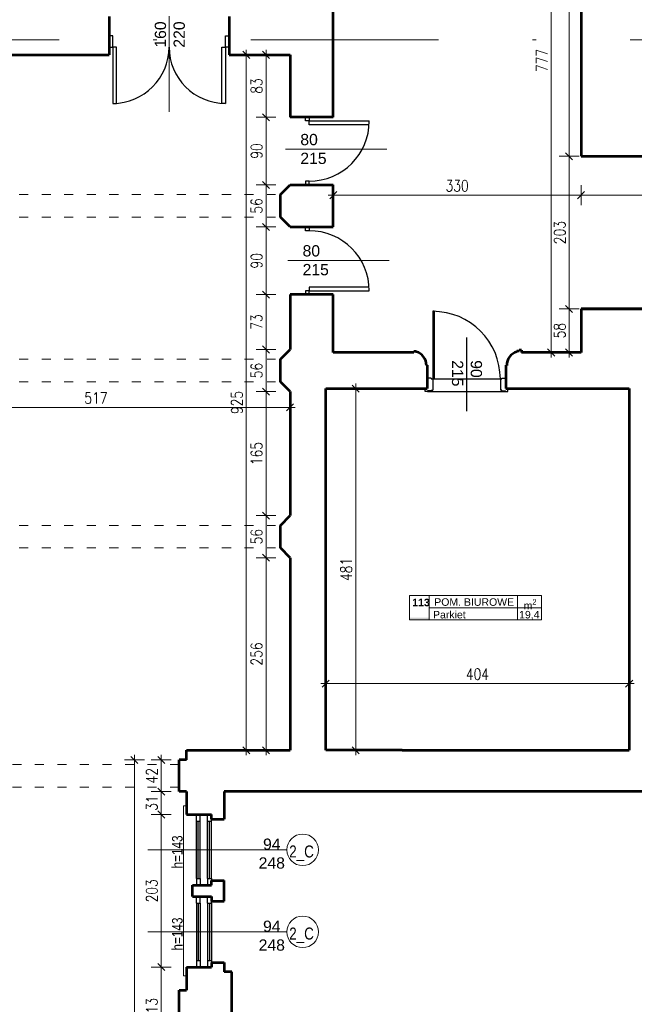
# Model space of a CAD drawing. Header units: millimetres. Extents: x 56977 to 67992, y 30187 to 42235.
# Tile 67 of 130: x 63342 to 64161, y 35043 to 36353. Entities that reach past the tile are written whole.
import ezdxf

# ---------------------------------------------------------------- set-up
doc = ezdxf.new("R2010")
doc.units = ezdxf.units.MM
doc.header["$MEASUREMENT"] = 0
doc.linetypes.add('ACAD_ISO03W100', pattern=[30, 12, -18])
doc.linetypes.add('DASHDOT', pattern=[1.01, 0.5, -0.25, 0.01, -0.25])
doc.layers.get('0').update_dxf_attribs({"lineweight": 13})
doc.layers.get('DEFPOINTS').update_dxf_attribs({"lineweight": 13})
doc.layers.add('AI-OKNA', color=4, linetype='Continuous')
for name, color, linetype, lineweight in [('AI-OPISY', 3, 'Continuous', 13), ('AI_MURY', 40, 'Continuous', 53), ('AI_WIDOK', 8, 'Continuous', 13), ('OPISY TABELKI', 30, 'Continuous', 13), ('wymiary', 8, 'Continuous', 13)]:
    doc.layers.add(name, color=color, linetype=linetype, lineweight=lineweight)
doc.styles.add('GENERATED_STYLE_2', font='txt.shx')
doc.styles.get("Standard").update_dxf_attribs({"font": 'txt.shx'})
doc.styles.add('Style-ROMANS', font='ROMANS.shx')
doc.styles.add('WYMIAROWY-08', font='ROMANS.shx', dxfattribs={"width": 0.8})
doc.dimstyles.new('DYBY', dxfattribs={"dimscale": 100, "dimtxt": 0.15, "dimasz": 0.05, "dimexe": 0.05, "dimexo": 0.1, "dimgap": 0.05, "dimtad": 1, "dimdec": 0, "dimdsep": 46, "dimlunit": 5, "dimtxsty": 'WYMIAROWY-08', "dimblk": 'M_STRZ', "dimcen": 0.1, "dimse1": 1, "dimse2": 1, "dimclrd": 7, "dimclre": 7, "dimclrt": 1, "dimadec": 0, "dimazin": 0, "dimtfac": 1, "dimtdec": 0, "dimtmove": 2, "dimatfit": 3, "dimldrblk": 'M_STRZ', "dimfxl": 0, "dimtolj": 1, "dimarcsym": 0})

# ---------------------------------------------------------------- blocks, each defined once
blk = doc.blocks.new('M_STRZ')
for p, q in [((0, 2.66), (0, 0)), ((-1.33, 0), (1.33, 0)), ((-0.94, -0.94), (0.94, 0.94)), ((0, 0), (0, -2.66))]:
    blk.add_line(p, q)
blk = doc.blocks.new('*U577')
at = {"layer": 'DEFPOINTS', "color": 0}
for p in [(63759.8, 36687.1), (63759.8, 35910.1), (64050, 35910.1)]:
    blk.add_point(p, dxfattribs=at)
at = {"layer": 'wymiary', "color": 7, "lineweight": -2}
blk.add_line((64050, 36682.1), (64050, 35915.1), dxfattribs=at)
at = {"layer": 'wymiary', "color": 7, "lineweight": -2, "xscale": 5, "yscale": 5, "zscale": 5}
for p, rotation in [((64050, 36687.1), 90), ((64050, 35910.1), 270)]:
    blk.add_blockref('M_STRZ', p, dxfattribs=dict(at, rotation=rotation))
at = {"layer": 'wymiary', "color": 1, "insert": (64037.5, 36298.6), "char_height": 15, "attachment_point": 5, "rotation": 90, "style": 'WYMIAROWY-08'}
blk.add_mtext('777', dxfattribs=at)
blk = doc.blocks.new('*D2110')
at = {"layer": 'DEFPOINTS'}
for p in [(63759.8, 36687.1), (64037.5, 36314.9), (63759.8, 35910.1), (64050, 35910.1)]:
    blk.add_point(p, dxfattribs=at)
at = {"layer": 'wymiary', "color": 7}
blk.add_blockref('*U577', (0, 0), dxfattribs=at)
blk = doc.blocks.new('*U1015')
at = {"layer": 'DEFPOINTS', "color": 0}
for p in [(63522.9, 35368.1), (63495.1, 33964.1), (63522.9, 33964.1)]:
    blk.add_point(p, dxfattribs=at)
at = {"layer": 'wymiary', "color": 7, "lineweight": -2}
blk.add_line((63495.1, 35363.1), (63495.1, 33969.1), dxfattribs=at)
at = {"layer": 'wymiary', "color": 7, "lineweight": -2, "xscale": 5, "yscale": 5, "zscale": 5}
for p, rotation in [((63495.1, 35368.1), 90), ((63495.1, 33964.1), 270)]:
    blk.add_blockref('M_STRZ', p, dxfattribs=dict(at, rotation=rotation))
at = {"layer": 'wymiary', "color": 1, "insert": (63482.6, 34666.1), "char_height": 15, "attachment_point": 5, "rotation": 90, "style": 'WYMIAROWY-08'}
blk.add_mtext('1404', dxfattribs=at)
blk = doc.blocks.new('*D2548')
at = {"layer": 'DEFPOINTS'}
for p in [(63522.9, 35368.1), (63507.6, 34687.3), (63495.1, 33964.1), (63522.9, 33964.1)]:
    blk.add_point(p, dxfattribs=at)
at = {"layer": 'wymiary', "color": 7}
blk.add_blockref('*U1015', (0, 0), dxfattribs=at)
blk = doc.blocks.new('*U1075')
at = {"layer": 'DEFPOINTS', "color": 0}
for p in [(63530.8, 35092.6), (63564.6, 35092.6), (63564.6, 34979.6)]:
    blk.add_point(p, dxfattribs=at)
at = {"layer": 'wymiary', "color": 7, "lineweight": -2}
blk.add_line((63530.8, 34984.6), (63530.8, 35087.6), dxfattribs=at)
at = {"layer": 'wymiary', "color": 7, "lineweight": -2, "xscale": 5, "yscale": 5, "zscale": 5}
for p, rotation in [((63530.8, 35092.6), 90), ((63530.8, 34979.6), 270)]:
    blk.add_blockref('M_STRZ', p, dxfattribs=dict(at, rotation=rotation))
at = {"layer": 'wymiary', "color": 1, "insert": (63518.3, 35036.1), "char_height": 15, "attachment_point": 5, "rotation": 90, "style": 'WYMIAROWY-08'}
blk.add_mtext('113', dxfattribs=at)
blk = doc.blocks.new('*D2608')
at = {"layer": 'DEFPOINTS'}
for p in [(63530.8, 35092.6), (63564.6, 35092.6), (63518.3, 35020.6), (63564.6, 34979.6)]:
    blk.add_point(p, dxfattribs=at)
at = {"layer": 'wymiary', "color": 7}
blk.add_blockref('*U1075', (0, 0), dxfattribs=at)
blk = doc.blocks.new('*U1076')
at = {"layer": 'DEFPOINTS', "color": 0}
for p in [(63530.8, 35295.6), (63564.6, 35295.6), (63564.6, 35092.6)]:
    blk.add_point(p, dxfattribs=at)
at = {"layer": 'wymiary', "color": 7, "lineweight": -2}
blk.add_line((63530.8, 35097.6), (63530.8, 35290.6), dxfattribs=at)
at = {"layer": 'wymiary', "color": 7, "lineweight": -2, "xscale": 5, "yscale": 5, "zscale": 5}
for p, rotation in [((63530.8, 35295.6), 90), ((63530.8, 35092.6), 270)]:
    blk.add_blockref('M_STRZ', p, dxfattribs=dict(at, rotation=rotation))
at = {"layer": 'wymiary', "color": 1, "insert": (63518.3, 35194.1), "char_height": 15, "attachment_point": 5, "rotation": 90, "style": 'WYMIAROWY-08'}
blk.add_mtext('203', dxfattribs=at)
blk = doc.blocks.new('*D2609')
at = {"layer": 'DEFPOINTS'}
for p in [(63530.8, 35295.6), (63564.6, 35295.6), (63518.3, 35177.7), (63564.6, 35092.6)]:
    blk.add_point(p, dxfattribs=at)
at = {"layer": 'wymiary', "color": 7}
blk.add_blockref('*U1076', (0, 0), dxfattribs=at)
blk = doc.blocks.new('*U1077')
at = {"layer": 'DEFPOINTS', "color": 0}
for p in [(63530.8, 35326.1), (63564.6, 35326.1), (63564.6, 35295.6)]:
    blk.add_point(p, dxfattribs=at)
at = {"layer": 'wymiary', "color": 7, "lineweight": -2}
blk.add_line((63530.8, 35300.6), (63530.8, 35321.1), dxfattribs=at)
at = {"layer": 'wymiary', "color": 7, "lineweight": -2, "xscale": 5, "yscale": 5, "zscale": 5}
for p, rotation in [((63530.8, 35326.1), 90), ((63530.8, 35295.6), 270)]:
    blk.add_blockref('M_STRZ', p, dxfattribs=dict(at, rotation=rotation))
at = {"layer": 'wymiary', "color": 1, "insert": (63518.3, 35310.8), "char_height": 15, "attachment_point": 5, "rotation": 90, "style": 'WYMIAROWY-08'}
blk.add_mtext('31', dxfattribs=at)
blk = doc.blocks.new('*D2610')
at = {"layer": 'DEFPOINTS'}
for p in [(63530.8, 35326.1), (63564.6, 35326.1), (63518.3, 35300.2), (63564.6, 35295.6)]:
    blk.add_point(p, dxfattribs=at)
at = {"layer": 'wymiary', "color": 7}
blk.add_blockref('*U1077', (0, 0), dxfattribs=at)
blk = doc.blocks.new('*U1078')
at = {"layer": 'DEFPOINTS', "color": 0}
for p in [(63530.8, 35368.1), (63564.6, 35368.1), (63564.6, 35326.1)]:
    blk.add_point(p, dxfattribs=at)
at = {"layer": 'wymiary', "color": 7, "lineweight": -2}
blk.add_line((63530.8, 35331.1), (63530.8, 35363.1), dxfattribs=at)
at = {"layer": 'wymiary', "color": 7, "lineweight": -2, "xscale": 5, "yscale": 5, "zscale": 5}
for p, rotation in [((63530.8, 35368.1), 90), ((63530.8, 35326.1), 270)]:
    blk.add_blockref('M_STRZ', p, dxfattribs=dict(at, rotation=rotation))
at = {"layer": 'wymiary', "color": 1, "insert": (63518.3, 35347.1), "char_height": 15, "attachment_point": 5, "rotation": 90, "style": 'WYMIAROWY-08'}
blk.add_mtext('42', dxfattribs=at)
blk = doc.blocks.new('*D2611')
at = {"layer": 'DEFPOINTS'}
for p in [(63530.8, 35368.1), (63564.6, 35368.1), (63518.3, 35336.4), (63564.6, 35326.1)]:
    blk.add_point(p, dxfattribs=at)
at = {"layer": 'wymiary', "color": 7}
blk.add_blockref('*U1078', (0, 0), dxfattribs=at)
blk = doc.blocks.new('*U1079')
at = {"layer": 'DEFPOINTS', "color": 0}
for p in [(63670.3, 35637.1), (63702.4, 35637.1), (63665, 35381.1)]:
    blk.add_point(p, dxfattribs=at)
at = {"layer": 'wymiary', "color": 7, "lineweight": -2}
blk.add_line((63670.3, 35386.1), (63670.3, 35632.1), dxfattribs=at)
at = {"layer": 'wymiary', "color": 7, "lineweight": -2, "xscale": 5, "yscale": 5, "zscale": 5}
for p, rotation in [((63670.3, 35637.1), 90), ((63670.3, 35381.1), 270)]:
    blk.add_blockref('M_STRZ', p, dxfattribs=dict(at, rotation=rotation))
at = {"layer": 'wymiary', "color": 1, "insert": (63657.8, 35509.1), "char_height": 15, "attachment_point": 5, "rotation": 90, "style": 'WYMIAROWY-08'}
blk.add_mtext('256', dxfattribs=at)
blk = doc.blocks.new('*D2612')
at = {"layer": 'DEFPOINTS'}
for p in [(63670.3, 35637.1), (63702.4, 35637.1), (63657.8, 35492.7), (63665, 35381.1)]:
    blk.add_point(p, dxfattribs=at)
at = {"layer": 'wymiary', "color": 7}
blk.add_blockref('*U1079', (0, 0), dxfattribs=at)
blk = doc.blocks.new('*U1080')
at = {"layer": 'DEFPOINTS', "color": 0}
for p in [(63670.3, 35693.1), (63702.4, 35693.1), (63702.4, 35637.1)]:
    blk.add_point(p, dxfattribs=at)
at = {"layer": 'wymiary', "color": 7, "lineweight": -2}
blk.add_line((63670.3, 35642.1), (63670.3, 35688.1), dxfattribs=at)
at = {"layer": 'wymiary', "color": 7, "lineweight": -2, "xscale": 5, "yscale": 5, "zscale": 5}
for p, rotation in [((63670.3, 35693.1), 90), ((63670.3, 35637.1), 270)]:
    blk.add_blockref('M_STRZ', p, dxfattribs=dict(at, rotation=rotation))
at = {"layer": 'wymiary', "color": 1, "insert": (63657.8, 35665.1), "char_height": 15, "attachment_point": 5, "rotation": 90, "style": 'WYMIAROWY-08'}
blk.add_mtext('56', dxfattribs=at)
blk = doc.blocks.new('*D2613')
at = {"layer": 'DEFPOINTS'}
for p in [(63670.3, 35693.1), (63702.4, 35693.1), (63657.8, 35654.4), (63702.4, 35637.1)]:
    blk.add_point(p, dxfattribs=at)
at = {"layer": 'wymiary', "color": 7}
blk.add_blockref('*U1080', (0, 0), dxfattribs=at)
blk = doc.blocks.new('*U1081')
at = {"layer": 'DEFPOINTS', "color": 0}
for p in [(63670.3, 35858.1), (63702.4, 35858.1), (63702.4, 35693.1)]:
    blk.add_point(p, dxfattribs=at)
at = {"layer": 'wymiary', "color": 7, "lineweight": -2}
blk.add_line((63670.3, 35698.1), (63670.3, 35853.1), dxfattribs=at)
at = {"layer": 'wymiary', "color": 7, "lineweight": -2, "xscale": 5, "yscale": 5, "zscale": 5}
for p, rotation in [((63670.3, 35858.1), 90), ((63670.3, 35693.1), 270)]:
    blk.add_blockref('M_STRZ', p, dxfattribs=dict(at, rotation=rotation))
at = {"layer": 'wymiary', "color": 1, "insert": (63657.8, 35775.6), "char_height": 15, "attachment_point": 5, "rotation": 90, "style": 'WYMIAROWY-08'}
blk.add_mtext('165', dxfattribs=at)
blk = doc.blocks.new('*D2614')
at = {"layer": 'DEFPOINTS'}
for p in [(63670.3, 35858.1), (63702.4, 35858.1), (63657.8, 35760.1), (63702.4, 35693.1)]:
    blk.add_point(p, dxfattribs=at)
at = {"layer": 'wymiary', "color": 7}
blk.add_blockref('*U1081', (0, 0), dxfattribs=at)
blk = doc.blocks.new('*U1082')
at = {"layer": 'DEFPOINTS', "color": 0}
for p in [(63670.3, 35914.1), (63702.4, 35914.1), (63702.4, 35858.1)]:
    blk.add_point(p, dxfattribs=at)
at = {"layer": 'wymiary', "color": 7, "lineweight": -2}
blk.add_line((63670.3, 35863.1), (63670.3, 35909.1), dxfattribs=at)
at = {"layer": 'wymiary', "color": 7, "lineweight": -2, "xscale": 5, "yscale": 5, "zscale": 5}
for p, rotation in [((63670.3, 35914.1), 90), ((63670.3, 35858.1), 270)]:
    blk.add_blockref('M_STRZ', p, dxfattribs=dict(at, rotation=rotation))
at = {"layer": 'wymiary', "color": 1, "insert": (63657.8, 35886.1), "char_height": 15, "attachment_point": 5, "rotation": 90, "style": 'WYMIAROWY-08'}
blk.add_mtext('56', dxfattribs=at)
blk = doc.blocks.new('*D2615')
at = {"layer": 'DEFPOINTS'}
for p in [(63670.3, 35914.1), (63702.4, 35914.1), (63657.8, 35875.4), (63702.4, 35858.1)]:
    blk.add_point(p, dxfattribs=at)
at = {"layer": 'wymiary', "color": 7}
blk.add_blockref('*U1082', (0, 0), dxfattribs=at)
blk = doc.blocks.new('*U1083')
at = {"layer": 'DEFPOINTS', "color": 0}
for p in [(63670.3, 35987.1), (63702.4, 35987.1), (63702.4, 35914.1)]:
    blk.add_point(p, dxfattribs=at)
at = {"layer": 'wymiary', "color": 7, "lineweight": -2}
blk.add_line((63670.3, 35919.1), (63670.3, 35982.1), dxfattribs=at)
at = {"layer": 'wymiary', "color": 7, "lineweight": -2, "xscale": 5, "yscale": 5, "zscale": 5}
for p, rotation in [((63670.3, 35987.1), 90), ((63670.3, 35914.1), 270)]:
    blk.add_blockref('M_STRZ', p, dxfattribs=dict(at, rotation=rotation))
at = {"layer": 'wymiary', "color": 1, "insert": (63657.8, 35950.6), "char_height": 15, "attachment_point": 5, "rotation": 90, "style": 'WYMIAROWY-08'}
blk.add_mtext('73', dxfattribs=at)
blk = doc.blocks.new('*D2616')
at = {"layer": 'DEFPOINTS'}
for p in [(63670.3, 35987.1), (63702.4, 35987.1), (63657.8, 35939.9), (63702.4, 35914.1)]:
    blk.add_point(p, dxfattribs=at)
at = {"layer": 'wymiary', "color": 7}
blk.add_blockref('*U1083', (0, 0), dxfattribs=at)
blk = doc.blocks.new('*U1084')
at = {"layer": 'DEFPOINTS', "color": 0}
for p in [(63670.3, 36077.1), (63702.4, 36077.1), (63702.4, 35987.1)]:
    blk.add_point(p, dxfattribs=at)
at = {"layer": 'wymiary', "color": 7, "lineweight": -2}
blk.add_line((63670.3, 35992.1), (63670.3, 36072.1), dxfattribs=at)
at = {"layer": 'wymiary', "color": 7, "lineweight": -2, "xscale": 5, "yscale": 5, "zscale": 5}
for p, rotation in [((63670.3, 36077.1), 90), ((63670.3, 35987.1), 270)]:
    blk.add_blockref('M_STRZ', p, dxfattribs=dict(at, rotation=rotation))
at = {"layer": 'wymiary', "color": 1, "insert": (63657.8, 36032.1), "char_height": 15, "attachment_point": 5, "rotation": 90, "style": 'WYMIAROWY-08'}
blk.add_mtext('90', dxfattribs=at)
blk = doc.blocks.new('*D2617')
at = {"layer": 'DEFPOINTS'}
for p in [(63670.3, 36077.1), (63702.4, 36077.1), (63657.8, 36021.4), (63702.4, 35987.1)]:
    blk.add_point(p, dxfattribs=at)
at = {"layer": 'wymiary', "color": 7}
blk.add_blockref('*U1084', (0, 0), dxfattribs=at)
blk = doc.blocks.new('*U1085')
at = {"layer": 'DEFPOINTS', "color": 0}
for p in [(63670.3, 36133.1), (63702.4, 36133.1), (63702.4, 36077.1)]:
    blk.add_point(p, dxfattribs=at)
at = {"layer": 'wymiary', "color": 7, "lineweight": -2}
blk.add_line((63670.3, 36082.1), (63670.3, 36128.1), dxfattribs=at)
at = {"layer": 'wymiary', "color": 7, "lineweight": -2, "xscale": 5, "yscale": 5, "zscale": 5}
for p, rotation in [((63670.3, 36133.1), 90), ((63670.3, 36077.1), 270)]:
    blk.add_blockref('M_STRZ', p, dxfattribs=dict(at, rotation=rotation))
at = {"layer": 'wymiary', "color": 1, "insert": (63657.8, 36105.1), "char_height": 15, "attachment_point": 5, "rotation": 90, "style": 'WYMIAROWY-08'}
blk.add_mtext('56', dxfattribs=at)
blk = doc.blocks.new('*D2618')
at = {"layer": 'DEFPOINTS'}
for p in [(63670.3, 36133.1), (63702.4, 36133.1), (63657.8, 36094.4), (63702.4, 36077.1)]:
    blk.add_point(p, dxfattribs=at)
at = {"layer": 'wymiary', "color": 7}
blk.add_blockref('*U1085', (0, 0), dxfattribs=at)
blk = doc.blocks.new('*U1086')
at = {"layer": 'DEFPOINTS', "color": 0}
for p in [(63670.3, 36223.1), (63702.4, 36223.1), (63702.4, 36133.1)]:
    blk.add_point(p, dxfattribs=at)
at = {"layer": 'wymiary', "color": 7, "lineweight": -2}
blk.add_line((63670.3, 36138.1), (63670.3, 36218.1), dxfattribs=at)
at = {"layer": 'wymiary', "color": 7, "lineweight": -2, "xscale": 5, "yscale": 5, "zscale": 5}
for p, rotation in [((63670.3, 36223.1), 90), ((63670.3, 36133.1), 270)]:
    blk.add_blockref('M_STRZ', p, dxfattribs=dict(at, rotation=rotation))
at = {"layer": 'wymiary', "color": 1, "insert": (63657.8, 36178.1), "char_height": 15, "attachment_point": 5, "rotation": 90, "style": 'WYMIAROWY-08'}
blk.add_mtext('90', dxfattribs=at)
blk = doc.blocks.new('*D2619')
at = {"layer": 'DEFPOINTS'}
for p in [(63670.3, 36223.1), (63702.4, 36223.1), (63657.8, 36167.4), (63702.4, 36133.1)]:
    blk.add_point(p, dxfattribs=at)
at = {"layer": 'wymiary', "color": 7}
blk.add_blockref('*U1086', (0, 0), dxfattribs=at)
blk = doc.blocks.new('*U1087')
at = {"layer": 'DEFPOINTS', "color": 0}
for p in [(63633.5, 36306.1), (63644.1, 36306.1), (63633.5, 35381.1)]:
    blk.add_point(p, dxfattribs=at)
at = {"layer": 'wymiary', "color": 7, "lineweight": -2}
blk.add_line((63644.1, 35386.1), (63644.1, 36301.1), dxfattribs=at)
at = {"layer": 'wymiary', "color": 7, "lineweight": -2, "xscale": 5, "yscale": 5, "zscale": 5}
for p, rotation in [((63644.1, 36306.1), 90), ((63644.1, 35381.1), 270)]:
    blk.add_blockref('M_STRZ', p, dxfattribs=dict(at, rotation=rotation))
at = {"layer": 'wymiary', "color": 1, "insert": (63631.6, 35843.6), "char_height": 15, "attachment_point": 5, "rotation": 90, "style": 'WYMIAROWY-08'}
blk.add_mtext('925', dxfattribs=at)
blk = doc.blocks.new('*D2620')
at = {"layer": 'DEFPOINTS'}
for p in [(63633.5, 36306.1), (63644.1, 36306.1), (63631.6, 35827.2), (63633.5, 35381.1)]:
    blk.add_point(p, dxfattribs=at)
at = {"layer": 'wymiary', "color": 7}
blk.add_blockref('*U1087', (0, 0), dxfattribs=at)
blk = doc.blocks.new('*U1088')
at = {"layer": 'DEFPOINTS', "color": 0}
for p in [(63185.3, 35914.1), (63702.4, 35914.1), (63702.4, 35837.1)]:
    blk.add_point(p, dxfattribs=at)
at = {"layer": 'wymiary', "color": 7, "lineweight": -2}
blk.add_line((63190.3, 35837.1), (63697.4, 35837.1), dxfattribs=at)
at = {"layer": 'wymiary', "color": 7, "lineweight": -2, "xscale": 5, "yscale": 5, "zscale": 5, "rotation": 180}
blk.add_blockref('M_STRZ', (63185.3, 35837.1), dxfattribs=at)
at = {"layer": 'wymiary', "color": 7, "lineweight": -2, "xscale": 5, "yscale": 5, "zscale": 5}
blk.add_blockref('M_STRZ', (63702.4, 35837.1), dxfattribs=at)
at = {"layer": 'wymiary', "color": 1, "insert": (63443.9, 35849.6), "char_height": 15, "attachment_point": 5, "style": 'WYMIAROWY-08'}
blk.add_mtext('517', dxfattribs=at)
blk = doc.blocks.new('*D2621')
at = {"layer": 'DEFPOINTS'}
for p in [(63185.3, 35914.1), (63702.4, 35914.1), (63702.4, 35837.1), (63427.5, 35824.6)]:
    blk.add_point(p, dxfattribs=at)
at = {"layer": 'wymiary', "color": 7}
blk.add_blockref('*U1088', (0, 0), dxfattribs=at)
blk = doc.blocks.new('*U1104')
at = {"layer": 'DEFPOINTS', "color": 0}
for p in [(63759.8, 36321.4), (64089.8, 36321.4), (64089.8, 36119.4)]:
    blk.add_point(p, dxfattribs=at)
at = {"layer": 'wymiary', "color": 7, "lineweight": -2}
blk.add_line((63764.8, 36119.4), (64084.8, 36119.4), dxfattribs=at)
at = {"layer": 'wymiary', "color": 7, "lineweight": -2, "xscale": 5, "yscale": 5, "zscale": 5, "rotation": 180}
blk.add_blockref('M_STRZ', (63759.8, 36119.4), dxfattribs=at)
at = {"layer": 'wymiary', "color": 7, "lineweight": -2, "xscale": 5, "yscale": 5, "zscale": 5}
blk.add_blockref('M_STRZ', (64089.8, 36119.4), dxfattribs=at)
at = {"layer": 'wymiary', "color": 1, "insert": (63924.8, 36131.9), "char_height": 15, "attachment_point": 5, "style": 'WYMIAROWY-08'}
blk.add_mtext('330', dxfattribs=at)
blk = doc.blocks.new('*D2637')
at = {"layer": 'DEFPOINTS'}
for p in [(63759.8, 36321.4), (64089.8, 36321.4), (64089.8, 36119.4), (63908.5, 36106.9)]:
    blk.add_point(p, dxfattribs=at)
at = {"layer": 'wymiary', "color": 7}
blk.add_blockref('*U1104', (0, 0), dxfattribs=at)
blk = doc.blocks.new('*U1105')
at = {"layer": 'DEFPOINTS', "color": 0}
for p in [(64089.8, 36133.4), (64410.2, 36133.4), (64410.2, 36119.4)]:
    blk.add_point(p, dxfattribs=at)
at = {"layer": 'wymiary', "color": 7, "lineweight": -2}
blk.add_line((64094.8, 36119.4), (64405.2, 36119.4), dxfattribs=at)
at = {"layer": 'wymiary', "color": 7, "lineweight": -2, "xscale": 5, "yscale": 5, "zscale": 5, "rotation": 180}
blk.add_blockref('M_STRZ', (64089.8, 36119.4), dxfattribs=at)
at = {"layer": 'wymiary', "color": 7, "lineweight": -2, "xscale": 5, "yscale": 5, "zscale": 5}
blk.add_blockref('M_STRZ', (64410.2, 36119.4), dxfattribs=at)
at = {"layer": 'wymiary', "color": 1, "insert": (64250, 36131.9), "char_height": 15, "attachment_point": 5, "style": 'WYMIAROWY-08'}
blk.add_mtext('321', dxfattribs=at)
blk = doc.blocks.new('*D2638')
at = {"layer": 'DEFPOINTS'}
for p in [(64089.8, 36133.4), (64410.2, 36133.4), (64410.2, 36119.4), (64233.7, 36106.9)]:
    blk.add_point(p, dxfattribs=at)
at = {"layer": 'wymiary', "color": 7}
blk.add_blockref('*U1105', (0, 0), dxfattribs=at)
blk = doc.blocks.new('*U1291')
at = {"layer": 'DEFPOINTS', "color": 0}
for p in [(63670.3, 36306.1), (63702.4, 36306.1), (63702.4, 36223.1)]:
    blk.add_point(p, dxfattribs=at)
at = {"layer": 'wymiary', "color": 7, "lineweight": -2}
blk.add_line((63670.3, 36228.1), (63670.3, 36301.1), dxfattribs=at)
at = {"layer": 'wymiary', "color": 7, "lineweight": -2, "xscale": 5, "yscale": 5, "zscale": 5}
for p, rotation in [((63670.3, 36306.1), 90), ((63670.3, 36223.1), 270)]:
    blk.add_blockref('M_STRZ', p, dxfattribs=dict(at, rotation=rotation))
at = {"layer": 'wymiary', "color": 1, "insert": (63657.8, 36264.6), "char_height": 15, "attachment_point": 5, "rotation": 90, "style": 'WYMIAROWY-08'}
blk.add_mtext('83', dxfattribs=at)
blk = doc.blocks.new('*D2822')
at = {"layer": 'DEFPOINTS'}
for p in [(63670.3, 36306.1), (63702.4, 36306.1), (63657.8, 36253.9), (63702.4, 36223.1)]:
    blk.add_point(p, dxfattribs=at)
at = {"layer": 'wymiary', "color": 7}
blk.add_blockref('*U1291', (0, 0), dxfattribs=at)
blk = doc.blocks.new('*U1292')
at = {"layer": 'DEFPOINTS', "color": 0}
for p in [(64073.9, 36687.1), (64089.8, 36687.1), (64089.8, 36171.1)]:
    blk.add_point(p, dxfattribs=at)
at = {"layer": 'wymiary', "color": 7, "lineweight": -2}
blk.add_line((64073.9, 36176.1), (64073.9, 36682.1), dxfattribs=at)
at = {"layer": 'wymiary', "color": 7, "lineweight": -2, "xscale": 5, "yscale": 5, "zscale": 5}
for p, rotation in [((64073.9, 36687.1), 90), ((64073.9, 36171.1), 270)]:
    blk.add_blockref('M_STRZ', p, dxfattribs=dict(at, rotation=rotation))
at = {"layer": 'wymiary', "color": 1, "insert": (64061.4, 36429.1), "char_height": 15, "attachment_point": 5, "rotation": 90, "style": 'WYMIAROWY-08'}
blk.add_mtext('516', dxfattribs=at)
blk = doc.blocks.new('*D2823')
at = {"layer": 'DEFPOINTS'}
for p in [(64073.9, 36687.1), (64089.8, 36687.1), (64061.4, 36412.7), (64089.8, 36171.1)]:
    blk.add_point(p, dxfattribs=at)
at = {"layer": 'wymiary', "color": 7}
blk.add_blockref('*U1292', (0, 0), dxfattribs=at)
blk = doc.blocks.new('*U1293')
at = {"layer": 'DEFPOINTS', "color": 0}
for p in [(64073.9, 36171.1), (64089.8, 36171.1), (64089.8, 35968.1)]:
    blk.add_point(p, dxfattribs=at)
at = {"layer": 'wymiary', "color": 7, "lineweight": -2}
blk.add_line((64073.9, 35973.1), (64073.9, 36166.1), dxfattribs=at)
at = {"layer": 'wymiary', "color": 7, "lineweight": -2, "xscale": 5, "yscale": 5, "zscale": 5}
for p, rotation in [((64073.9, 36171.1), 90), ((64073.9, 35968.1), 270)]:
    blk.add_blockref('M_STRZ', p, dxfattribs=dict(at, rotation=rotation))
at = {"layer": 'wymiary', "color": 1, "insert": (64061.4, 36069.6), "char_height": 15, "attachment_point": 5, "rotation": 90, "style": 'WYMIAROWY-08'}
blk.add_mtext('203', dxfattribs=at)
blk = doc.blocks.new('*D2824')
at = {"layer": 'DEFPOINTS'}
for p in [(64073.9, 36171.1), (64089.8, 36171.1), (64061.4, 36053.2), (64089.8, 35968.1)]:
    blk.add_point(p, dxfattribs=at)
at = {"layer": 'wymiary', "color": 7}
blk.add_blockref('*U1293', (0, 0), dxfattribs=at)
blk = doc.blocks.new('*U1294')
at = {"layer": 'DEFPOINTS', "color": 0}
for p in [(64073.9, 35968.1), (64089.8, 35968.1), (64089.8, 35910.1)]:
    blk.add_point(p, dxfattribs=at)
at = {"layer": 'wymiary', "color": 7, "lineweight": -2}
blk.add_line((64073.9, 35915.1), (64073.9, 35963.1), dxfattribs=at)
at = {"layer": 'wymiary', "color": 7, "lineweight": -2, "xscale": 5, "yscale": 5, "zscale": 5}
for p, rotation in [((64073.9, 35968.1), 90), ((64073.9, 35910.1), 270)]:
    blk.add_blockref('M_STRZ', p, dxfattribs=dict(at, rotation=rotation))
at = {"layer": 'wymiary', "color": 1, "insert": (64061.4, 35939.1), "char_height": 15, "attachment_point": 5, "rotation": 90, "style": 'WYMIAROWY-08'}
blk.add_mtext('58', dxfattribs=at)
blk = doc.blocks.new('*D2825')
at = {"layer": 'DEFPOINTS'}
for p in [(64073.9, 35968.1), (64089.8, 35968.1), (64061.4, 35928.4), (64089.8, 35910.1)]:
    blk.add_point(p, dxfattribs=at)
at = {"layer": 'wymiary', "color": 7}
blk.add_blockref('*U1294', (0, 0), dxfattribs=at)
blk = doc.blocks.new('*U1398')
at = {"layer": 'DEFPOINTS', "color": 0}
for p in [(63749.8, 35862.1), (63749.8, 35381.1), (63789.7, 35381.1)]:
    blk.add_point(p, dxfattribs=at)
at = {"layer": 'wymiary', "color": 7, "lineweight": -2}
blk.add_line((63789.7, 35857.1), (63789.7, 35386.1), dxfattribs=at)
at = {"layer": 'wymiary', "color": 7, "lineweight": -2, "xscale": 5, "yscale": 5, "zscale": 5}
for p, rotation in [((63789.7, 35862.1), 90), ((63789.7, 35381.1), 270)]:
    blk.add_blockref('M_STRZ', p, dxfattribs=dict(at, rotation=rotation))
at = {"layer": 'wymiary', "color": 1, "insert": (63777.2, 35621.6), "char_height": 15, "attachment_point": 5, "rotation": 90, "style": 'WYMIAROWY-08'}
blk.add_mtext('481', dxfattribs=at)
blk = doc.blocks.new('*D2929')
at = {"layer": 'DEFPOINTS'}
for p in [(63749.8, 35862.1), (63777.2, 35637.9), (63749.8, 35381.1), (63789.7, 35381.1)]:
    blk.add_point(p, dxfattribs=at)
at = {"layer": 'wymiary', "color": 7}
blk.add_blockref('*U1398', (0, 0), dxfattribs=at)
blk = doc.blocks.new('*U1400')
at = {"layer": 'DEFPOINTS', "color": 0}
for p in [(63749.8, 35483.8), (64153.8, 35483.8), (64153.8, 35469.8)]:
    blk.add_point(p, dxfattribs=at)
at = {"layer": 'wymiary', "color": 7, "lineweight": -2}
blk.add_line((63754.8, 35469.8), (64148.8, 35469.8), dxfattribs=at)
at = {"layer": 'wymiary', "color": 7, "lineweight": -2, "xscale": 5, "yscale": 5, "zscale": 5, "rotation": 180}
blk.add_blockref('M_STRZ', (63749.8, 35469.8), dxfattribs=at)
at = {"layer": 'wymiary', "color": 7, "lineweight": -2, "xscale": 5, "yscale": 5, "zscale": 5}
blk.add_blockref('M_STRZ', (64153.8, 35469.8), dxfattribs=at)
at = {"layer": 'wymiary', "color": 1, "insert": (63951.8, 35482.3), "char_height": 15, "attachment_point": 5, "style": 'WYMIAROWY-08'}
blk.add_mtext('404', dxfattribs=at)
blk = doc.blocks.new('*D2931')
at = {"layer": 'DEFPOINTS'}
for p in [(63749.8, 35483.8), (64153.8, 35483.8), (64153.8, 35469.8), (63935.5, 35457.3)]:
    blk.add_point(p, dxfattribs=at)
at = {"layer": 'wymiary', "color": 7}
blk.add_blockref('*U1400', (0, 0), dxfattribs=at)

msp = doc.modelspace()

# ---------------------------------------------------------------- hatches: boundary and pattern name
at = {"layer": 'OPISY TABELKI', "extrusion": (0, 0, -1)}
msp.add_hatch(color=256, dxfattribs=at).paths.add_polyline_path([(-63887.7, 35554.5), (-63887.7, 35557.4), (-63861.4, 35557.4), (-63861.4, 35554.5)], flags=16)

# ---------------------------------------------------------------- linework, layer by layer
at = {"layer": 'AI-OKNA'}
for p, q in [((63466.3, 36331.5), (63461.3, 36331.5)), ((63466.3, 36316.5), (63466.3, 36331.5)), ((63616.3, 36316.5), (63616.3, 36331.5)), ((63616.3, 36331.5), (63621.3, 36331.5)), ((63461.3, 36316.5), (63466.3, 36316.5)), ((63466.3, 36316.5), (63466.3, 36241.5)), ((63471.3, 36316.5), (63466.3, 36316.5)), ((63471.3, 36241.5), (63471.3, 36316.5)), ((63611.3, 36241.5), (63611.3, 36316.5)), ((63611.3, 36316.5), (63616.3, 36316.5)), ((63621.3, 36316.5), (63616.3, 36316.5)), ((63616.3, 36316.5), (63616.3, 36241.5)), ((63466.3, 36241.5), (63471.3, 36241.5)), ((63616.3, 36241.5), (63611.3, 36241.5)), ((63722.8, 36218.1), (63722.8, 36223.1)), ((63727.8, 36218.1), (63722.8, 36218.1)), ((63727.8, 36223.1), (63727.8, 36218.1)), ((63727.8, 36218.1), (63807.8, 36218.1)), ((63727.8, 36213.1), (63727.8, 36218.1)), ((63807.8, 36213.1), (63727.8, 36213.1)), ((63727.8, 36138.1), (63722.8, 36138.1)), ((63722.8, 36138.1), (63722.8, 36133.1)), ((63727.8, 36133.1), (63727.8, 36138.1)), ((63722.8, 36072.1), (63722.8, 36077.1)), ((63727.8, 36072.1), (63722.8, 36072.1)), ((63727.8, 36077.1), (63727.8, 36072.1)), ((63727.8, 35992.1), (63722.8, 35992.1)), ((63722.8, 35992.1), (63722.8, 35987.1)), ((63807.8, 35997.1), (63727.8, 35997.1)), ((63727.8, 35997.1), (63727.8, 35992.1)), ((63727.8, 35987.1), (63727.8, 35992.1)), ((63727.8, 35992.1), (63807.8, 35992.1)), ((63894.3, 35964.9), (63892.3, 35964.9)), ((63892.3, 35964.9), (63892.3, 35874.9)), ((63894.3, 35964.9), (63894.3, 35874.9)), ((63937.3, 35930), (63937.3, 35832.2)), ((63890.3, 35875.9), (63886.3, 35875.9)), ((63890.3, 35875.9), (63890.3, 35874.9)), ((63890.3, 35874.9), (63892.3, 35874.9)), ((63894.3, 35874.9), (63892.3, 35874.9)), ((63892.3, 35874.9), (63892.3, 35860.1)), ((63892.8, 35874.9), (63984.3, 35874.9)), ((63982.3, 35874.9), (63982.3, 35860.1)), ((63984.3, 35874.9), (63982.3, 35874.9)), ((63984.3, 35875.9), (63984.3, 35874.9)), ((63984.3, 35875.9), (63988.3, 35875.9)), ((63882.3, 35858.1), (63882.3, 35862.1)), ((63890.3, 35860.1), (63892.3, 35860.1)), ((63890.3, 35859.1), (63890.3, 35860.1)), ((63984.3, 35860.1), (63982.3, 35860.1)), ((63984.3, 35859.1), (63984.3, 35860.1)), ((63992.3, 35858.1), (63992.3, 35862.1)), ((63885.3, 35858.1), (63882.3, 35858.1)), ((63890.3, 35859.1), (63885.3, 35859.1)), ((63885.3, 35858.1), (63885.3, 35859.1)), ((63885.3, 35858.1), (63989.3, 35858.1)), ((63984.3, 35859.1), (63989.3, 35859.1)), ((63989.3, 35858.1), (63989.3, 35859.1)), ((63989.3, 35858.1), (63992.3, 35858.1)), ((63577.6, 35286.8), (63577.6, 35295.6)), ((63577.6, 35286.8), (63582.6, 35286.8)), ((63577.6, 35210.3), (63577.6, 35286.8)), ((63580.1, 35210.3), (63580.1, 35286.8)), ((63582.6, 35286.8), (63582.6, 35295.6)), ((63582.6, 35210.3), (63582.6, 35286.8)), ((63592.6, 35286.8), (63592.6, 35295.6)), ((63592.6, 35286.8), (63597.6, 35286.8)), ((63592.6, 35210.3), (63592.6, 35286.8)), ((63595.1, 35210.3), (63595.1, 35286.8)), ((63597.6, 35286.8), (63597.6, 35289.3)), ((63597.6, 35210.3), (63597.6, 35286.8)), ((63577.6, 35210.3), (63577.6, 35201.6)), ((63577.6, 35210.3), (63582.6, 35210.3)), ((63582.6, 35210.3), (63582.6, 35201.6)), ((63592.6, 35210.3), (63592.6, 35201.6)), ((63592.6, 35210.3), (63597.6, 35210.3)), ((63597.6, 35210.3), (63597.6, 35207.8)), ((63577.6, 35177.8), (63577.6, 35186.6)), ((63582.6, 35177.8), (63582.6, 35186.6)), ((63592.6, 35177.8), (63592.6, 35186.6)), ((63597.6, 35177.8), (63597.6, 35180.3)), ((63577.6, 35177.8), (63582.6, 35177.8)), ((63577.6, 35177.8), (63577.6, 35101.3)), ((63580.1, 35177.8), (63580.1, 35101.3)), ((63582.6, 35177.8), (63582.6, 35101.3)), ((63592.6, 35177.8), (63597.6, 35177.8)), ((63592.6, 35177.8), (63592.6, 35101.3)), ((63595.1, 35177.8), (63595.1, 35101.3)), ((63597.6, 35177.8), (63597.6, 35101.3)), ((63577.6, 35101.3), (63577.6, 35092.6)), ((63577.6, 35101.3), (63582.6, 35101.3)), ((63582.6, 35101.3), (63582.6, 35092.6)), ((63592.6, 35101.3), (63592.6, 35092.6)), ((63592.6, 35101.3), (63597.6, 35101.3)), ((63597.6, 35101.3), (63597.6, 35098.8))]:
    msp.add_line(p, q, dxfattribs=at)
for centre, radius, start, end in [((63466.3, 36316.5), 75, 270, 0), ((63616.3, 36316.5), 75, 180, 270), ((63727.8, 36218.1), 80, 270, 0), ((63727.8, 35992.1), 80, 0, 90), ((63892.3, 35874.9), 90, 0, 90), ((63884.8, 35875.9), 1.5, 0, 90), ((63989.8, 35875.9), 1.5, 90, 180)]:
    msp.add_arc(centre, radius, start, end, dxfattribs=at)
at = {"layer": 'AI-OPISY'}
for p, q in [((63541.3, 36230.2), (63541.3, 36357.6)), ((63831.1, 36180.6), (63696.2, 36180.6)), ((63834.2, 36032.6), (63699.3, 36032.6)), ((63698.1, 35248.6), (63513, 35248.6)), ((63698.1, 35139.5), (63513, 35139.5))]:
    msp.add_line(p, q, dxfattribs=at)
for centre in [(63719.1, 35248.6), (63719.1, 35139.5)]:
    msp.add_circle(centre, 21, dxfattribs=at)
at = {"layer": 'AI_MURY'}
for p, q in [((64089.8, 36687.1), (64089.8, 36180.1)), ((63759.8, 36223.1), (63759.8, 36376.1)), ((63461.3, 36357), (63461.3, 36306.1)), ((63621.3, 36357), (63621.3, 36306.1)), ((63186.5, 36306.1), (63461.3, 36306.1)), ((63621.3, 36306.1), (63702.4, 36306.1)), ((63702.4, 36306.1), (63702.4, 36223.1)), ((63759.8, 36223.1), (63702.4, 36223.1)), ((64089.8, 36180.1), (64089.8, 36171.1)), ((64089.8, 36171.1), (64355.2, 36171.1)), ((63689.4, 36120.1), (63702.4, 36133.1)), ((63702.4, 36133.1), (63759.8, 36133.1)), ((63759.8, 36077.1), (63759.8, 36133.1)), ((63689.4, 36090.1), (63689.4, 36120.1)), ((63702.4, 36077.1), (63689.4, 36090.1)), ((63702.4, 36077.1), (63759.8, 36077.1)), ((63702.4, 35987.1), (63702.4, 35914.1)), ((63759.8, 35987.1), (63702.4, 35987.1)), ((63759.8, 35910.1), (63759.8, 35987.1)), ((64338.3, 35968.1), (64089.8, 35968.1)), ((64089.8, 35968.1), (64089.8, 35910.1)), ((64089.8, 35968.1), (64338.3, 35968.1)), ((63689.4, 35901.1), (63702.4, 35914.1)), ((64007.3, 35912.1), (64007.3, 35913.1)), ((64010.3, 35913.1), (64007.3, 35913.1)), ((64010.3, 35913.1), (64010.3, 35910.1)), ((63689.4, 35886.1), (63689.4, 35901.1)), ((63867.3, 35910.1), (63759.8, 35910.1)), ((63867.3, 35912.1), (63870.3, 35912.1)), ((63867.3, 35912.1), (63867.3, 35910.1)), ((63870.3, 35911.1), (63870.3, 35912.1)), ((64004.3, 35911.1), (64004.3, 35912.1)), ((64007.3, 35912.1), (64004.3, 35912.1)), ((64089.8, 35910.1), (64010.3, 35910.1)), ((63689.4, 35871.1), (63689.4, 35886.1)), ((63884.8, 35893.1), (63883.8, 35893.1)), ((63884.8, 35893.1), (63884.8, 35862.1)), ((63884.8, 35893.1), (63884.8, 35862.1)), ((63989.8, 35893.1), (63989.8, 35862.1)), ((63989.8, 35893.1), (63990.8, 35893.1)), ((63702.4, 35858.1), (63689.4, 35871.1)), ((63749.8, 35862.1), (63884.8, 35862.1)), ((63749.8, 35381.1), (63749.8, 35862.1)), ((63989.8, 35862.1), (64153.8, 35862.1)), ((64153.8, 35862.1), (64153.8, 35381.1)), ((63702.4, 35858.1), (63702.4, 35693.1)), ((63689.4, 35680.1), (63702.4, 35693.1)), ((63689.4, 35665.1), (63689.4, 35680.1)), ((63689.4, 35650.1), (63689.4, 35665.1)), ((63702.4, 35637.1), (63689.4, 35650.1)), ((63702.4, 35637.1), (63702.4, 35381.1)), ((63564.6, 35368.1), (63564.6, 35381.1)), ((63564.6, 35381.1), (63702.4, 35381.1)), ((63851.5, 35381.1), (63749.8, 35381.1)), ((63851.5, 35381.1), (64153.8, 35381.1)), ((63564.6, 35368.1), (63554.6, 35368.1)), ((63554.6, 35326.1), (63554.6, 35368.1)), ((63564.6, 35326.1), (63554.6, 35326.1)), ((63564.6, 35326.1), (63564.6, 35295.6)), ((63564.6, 35326.1), (63564.6, 35295.6)), ((63857.8, 35326.1), (63614.6, 35326.1)), ((63614.6, 35326.1), (63614.6, 35289.3)), ((63614.6, 35326.1), (63614.6, 35289.3)), ((64292.3, 35326.1), (63857.8, 35326.1)), ((63564.6, 35295.6), (63597.6, 35295.6)), ((63597.6, 35289.3), (63597.6, 35295.6)), ((63597.6, 35289.3), (63614.6, 35289.3)), ((63597.6, 35207.8), (63614.6, 35207.8)), ((63597.6, 35201.6), (63597.6, 35207.8)), ((63614.6, 35180.3), (63614.6, 35207.8)), ((63572.3, 35186.6), (63572.3, 35201.6)), ((63572.3, 35201.6), (63597.6, 35201.6)), ((63572.3, 35186.6), (63597.6, 35186.6)), ((63597.6, 35186.6), (63597.6, 35180.3)), ((63597.6, 35180.3), (63614.6, 35180.3)), ((63564.6, 35092.6), (63564.6, 35062.1)), ((63564.6, 35092.6), (63597.6, 35092.6)), ((63597.6, 35098.8), (63614.6, 35098.8)), ((63597.6, 35098.8), (63597.6, 35092.6)), ((63614.6, 35098.8), (63614.6, 35086.1)), ((63624.6, 35086.1), (63614.6, 35086.1)), ((63624.6, 34986.1), (63624.6, 35086.1)), ((63554.6, 34996.1), (63554.6, 35062.1)), ((63554.6, 35062.1), (63564.6, 35062.1))]:
    msp.add_line(p, q, dxfattribs=at)
for centre, start, end in [((63865.8, 35893.6), 358.2739, 75.56), ((64008.8, 35893.6), 104.44, 181.7261)]:
    msp.add_arc(centre, 18, start, end, dxfattribs=at)
at = {"layer": 'AI_WIDOK', "color": 251, "linetype": 'DASHDOT', "ltscale": 500}
msp.add_line((67940, 36326.1), (56977, 36326.1), dxfattribs=at)
at = {"layer": 'AI_WIDOK', "color": 251, "linetype": 'ACAD_ISO03W100'}
for p, q in [((63191.7, 36120.1), (63682.8, 36120.1)), ((63191.7, 36090.1), (63682.8, 36090.1)), ((63191.7, 35901.1), (63682.8, 35901.1)), ((63191.7, 35871.1), (63682.8, 35871.1)), ((63191.7, 35680.1), (63682.8, 35680.1)), ((63191.7, 35650.1), (63682.8, 35650.1)), ((63554.6, 35362.1), (63199.6, 35362.1)), ((63554.6, 35332.1), (63199.6, 35332.1))]:
    msp.add_line(p, q, dxfattribs=at)
at = {"layer": 'AI_WIDOK', "color": 251, "linetype": 'Continuous'}
for p, q in [((63564.6, 35307.1), (63560.6, 35307.1)), ((63560.6, 35081.1), (63560.6, 35307.1)), ((63564.6, 35081.1), (63560.6, 35081.1))]:
    msp.add_line(p, q, dxfattribs=at)
at = {"layer": 'OPISY TABELKI'}
for p, q in [((63861.4, 35586.7), (64037, 35586.7)), ((63861.4, 35586.7), (63861.4, 35554.5)), ((63887.7, 35586.7), (63887.7, 35554.5)), ((64005.3, 35586.7), (64005.3, 35554.5)), ((64037, 35586.7), (64037, 35554.5)), ((63887.7, 35570.6), (64037, 35570.6)), ((63861.4, 35554.5), (64037, 35554.5))]:
    msp.add_line(p, q, dxfattribs=at)

# ---------------------------------------------------------------- texts
at = {"layer": 'AI-OPISY', "char_height": 15, "width": 45.29, "attachment_point": 1}
for s, insert, rotation in [('\\fArial|b0|i0|c238|p39;160\\P220', (63522.2, 36315.6), 90), ('\\fArial|b0|i0|c238|p39;90\\P215', (63957.9, 35899.9), 270)]:
    msp.add_mtext(s, dxfattribs=dict(at, insert=insert, rotation=rotation))
at = {"layer": 'AI-OPISY', "char_height": 15, "width": 45.29}
for s, insert, attachment_point in [('\\fArial|b0|i0|c238|p39;80\\P215', (63716, 36200.9), 1), ('\\fArial|b0|i0|c238|p39;80\\P215', (63719, 36052.9), 1), ('\\fArial|b0|i0|c238|p39;94\\P248', (63678, 35223.4), 8), ('\\fArial|b0|i0|c238|p39;94\\P248', (63678, 35114.2), 8)]:
    msp.add_mtext(s, dxfattribs=dict(at, insert=insert, attachment_point=attachment_point))
at = {"layer": 'AI-OPISY', "char_height": 14, "attachment_point": 7, "rotation": 90, "line_spacing_factor": 0.722892, "style": 'WYMIAROWY-08'}
for insert in [(63559.4, 35223.8), (63559.4, 35114.6)]:
    msp.add_mtext('\\fArial|b0|i0|c238|p39;h=143', dxfattribs=dict(at, insert=insert))
at = {"layer": 'AI-OPISY', "char_height": 16, "width": 20.64, "attachment_point": 7, "style": 'WYMIAROWY-08'}
for insert in [(63701.2, 35233.8), (63701.2, 35124.6)]:
    msp.add_mtext('\\fArial|b0|i0|c238|p39;2_C', dxfattribs=dict(at, insert=insert))
at = {"layer": 'OPISY TABELKI', "color": 7, "char_height": 10, "width": 168.659, "attachment_point": 1, "style": 'GENERATED_STYLE_2'}
for s, insert in [('\\fArial|b1|i0|c238|p39;113', (63865, 35582.6)), ('\\fArial|b0|i0|c238|p39;POM. BIUROWE       ', (63894.3, 35583.2)), ('\\A1;\\fArial|b0|i0|c238|p39;m\\H7.000000;\\S2^  ;', (64013.4, 35581.9)), ('\\fArial|b0|i0|c238|p39;Parkiet          ', (63892.7, 35566.4)), ('\\fArial|b0|i0|c238|p39;19,4          ', (64007.3, 35566.4))]:
    msp.add_mtext(s, dxfattribs=dict(at, insert=insert))

# ---------------------------------------------------------------- dimensions: what is measured, and where the dimension line sits
at = {"layer": 'wymiary', "color": 7}
for base, p1, p2, angle, picture, middle in [((64050, 35910.1), (63759.8, 36687.1), (63759.8, 35910.1), 270, '*D2110', (64037.5, 36314.9)), ((64073.9, 36687.1), (64089.8, 36171.1), (64089.8, 36687.1), 90, '*D2823', (64061.4, 36412.7)), ((64089.8, 36119.4), (63759.8, 36321.4), (64089.8, 36321.4), 0, '*D2637', (63908.5, 36106.9)), ((63644.1, 36306.1), (63633.5, 35381.1), (63633.5, 36306.1), 90, '*D2620', (63631.6, 35827.2)), ((63670.3, 36306.1), (63702.4, 36223.1), (63702.4, 36306.1), 90, '*D2822', (63657.8, 36253.9)), ((63670.3, 36223.1), (63702.4, 36133.1), (63702.4, 36223.1), 90, '*D2619', (63657.8, 36167.4)), ((64073.9, 36171.1), (64089.8, 35968.1), (64089.8, 36171.1), 90, '*D2824', (64061.4, 36053.2)), ((63670.3, 36133.1), (63702.4, 36077.1), (63702.4, 36133.1), 90, '*D2618', (63657.8, 36094.4)), ((63670.3, 36077.1), (63702.4, 35987.1), (63702.4, 36077.1), 90, '*D2617', (63657.8, 36021.4)), ((63670.3, 35987.1), (63702.4, 35914.1), (63702.4, 35987.1), 90, '*D2616', (63657.8, 35939.9)), ((64073.9, 35968.1), (64089.8, 35910.1), (64089.8, 35968.1), 90, '*D2825', (64061.4, 35928.4)), ((63702.4, 35837.1), (63185.3, 35914.1), (63702.4, 35914.1), 0, '*D2621', (63427.5, 35824.6)), ((63670.3, 35914.1), (63702.4, 35858.1), (63702.4, 35914.1), 90, '*D2615', (63657.8, 35875.4)), ((63670.3, 35858.1), (63702.4, 35693.1), (63702.4, 35858.1), 90, '*D2614', (63657.8, 35760.1)), ((63789.7, 35381.1), (63749.8, 35862.1), (63749.8, 35381.1), 270, '*D2929', (63777.2, 35637.9)), ((63670.3, 35693.1), (63702.4, 35637.1), (63702.4, 35693.1), 90, '*D2613', (63657.8, 35654.4)), ((63670.3, 35637.1), (63665, 35381.1), (63702.4, 35637.1), 90, '*D2612', (63657.8, 35492.7)), ((63495.1, 33964.1), (63522.9, 35368.1), (63522.9, 33964.1), 270, '*D2548', (63507.6, 34687.3)), ((63530.8, 35368.1), (63564.6, 35326.1), (63564.6, 35368.1), 90, '*D2611', (63518.3, 35336.4)), ((63530.8346548, 35326.0682989), (63564.6462493, 35295.5682989), (63564.6462493, 35326.0682989), 90, '*D2610', (63518.3346548, 35300.1968704)), ((63530.8, 35295.6), (63564.6, 35092.6), (63564.6, 35295.6), 90, '*D2609', (63518.3, 35177.7)), ((63530.8, 35092.6), (63564.6, 34979.6), (63564.6, 35092.6), 90, '*D2608', (63518.3, 35020.6))]:
    dim = msp.add_linear_dim(base=base, p1=p1, p2=p2, angle=angle, dimstyle='DYBY', override={"dimtad": 0, "dimtxsty": 'Style-ROMANS', "dimcen": 0.001, "dimclrd": 0, "dimclre": 0}, dxfattribs=at)
    dim.commit()
    dim.dimension.update_dxf_attribs({"geometry": picture, "text_midpoint": middle, "dimtype": 128})
for base, p1, p2, picture, middle in [((64410.2, 36119.4), (64089.8, 36133.4), (64410.2, 36133.4), '*D2638', (64233.7, 36106.9)), ((64153.8, 35469.8), (63749.8, 35483.8), (64153.8, 35483.8), '*D2931', (63935.5, 35457.3))]:
    dim = msp.add_linear_dim(base=base, p1=p1, p2=p2, dimstyle='DYBY', override={"dimtad": 0, "dimtxsty": 'Style-ROMANS', "dimcen": 0.001, "dimclrd": 0, "dimclre": 0}, dxfattribs=at)
    dim.commit()
    dim.dimension.update_dxf_attribs({"geometry": picture, "text_midpoint": middle, "dimtype": 128})

doc.saveas('drawing.dxf')
